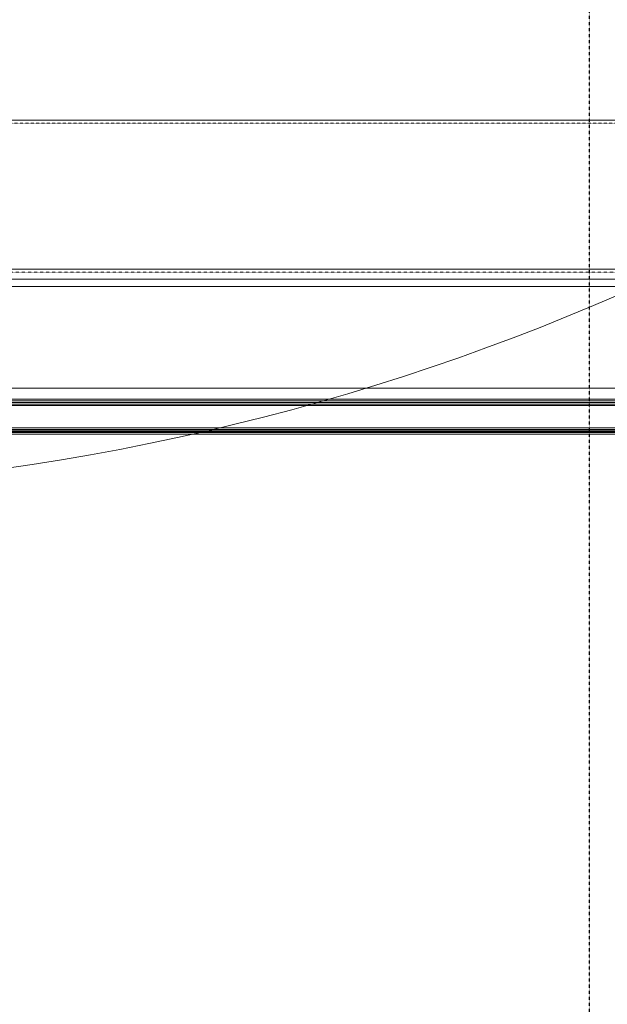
# Model space of a CAD drawing. Header units: millimetres. Extents: x -226731 to 126254, y -16359 to 60195.
# Tile 29 of 256: x -159992 to -159620, y 10137 to 10760. Entities that reach past the tile are written whole.
import ezdxf

# ---------------------------------------------------------------- set-up
doc = ezdxf.new("R2010")
doc.units = ezdxf.units.MM
doc.header["$LTSCALE"] = 0.1
doc.header["$MEASUREMENT"] = 0
doc.linetypes.add('$0$HIDDEN', pattern=[0.375, 0.25, -0.125])
doc.linetypes.add('HIDDEN', pattern=[0.375, 0.25, -0.125])
for name, color, linetype, lineweight in [('0_CCE_ FF_SIDE WALL SPRINKLER', 6, 'Continuous', 0), ('3_Hatch', 8, 'Continuous', 0), ('SPRINKLER COVERAGE AREA', 1, 'Continuous', 9)]:
    doc.layers.add(name, color=color, linetype=linetype, lineweight=lineweight)
doc.layers.add('A-Anno-Note', color=211, linetype='Continuous')
doc.layers.add('FIRE FIGHTING SERVICES', color=5, linetype='Continuous')
doc.layers.add('AREA LINE', color=3, linetype='Continuous', plot=False)

# ---------------------------------------------------------------- blocks, each defined once
blk = doc.blocks.new('*U431')
at = {"layer": '3_Hatch', "color": 8}
for p, q in [((-29.99, 199.78), (-1009.98, 199.78)), ((-28.4, 105.47), (-1009.98, 105.47)), ((-30.03, 98.97), (-1009.98, 98.97)), ((-29.51, 94.41), (-1009.98, 94.41)), ((-29.56, 30.01), (-1009.98, 30.01)), ((-1009.98, 23, 0), (-7.48, 23)), ((-1009.98, 22, 0), (-7.48, 22)), ((-1009.98, 21, 0), (-7.48, 21)), ((-1009.98, 20, 0), (-7.48, 20)), ((-1009.98, 19, 0), (-7.48, 19)), ((-1009.98, 5, 0), (-7.48, 5)), ((-1009.98, 4, 0), (-7.48, 4)), ((-1009.98, 3, 0), (-7.48, 3)), ((-1009.98, 2, 0), (-7.48, 2)), ((-1009.98, 1, 0), (-7.48, 1))]:
    blk.add_line(p, q, dxfattribs=at)
at = {"layer": '3_Hatch', "color": 8, "linetype": 'HIDDEN', "ltscale": 5}
blk.add_line((-29.99, 197.78), (-1009.98, 197.78), dxfattribs=at)
at = {"layer": '3_Hatch', "color": 8, "linetype": 'HIDDEN'}
blk.add_line((-30.03, 103.48), (-1009.98, 103.48), dxfattribs=at)
blk = doc.blocks.new('A$C2AD535C3')
at = {"layer": 'SPRINKLER COVERAGE AREA', "color": 1}
blk.add_circle((0, 0), 2500, dxfattribs=at)
blk = doc.blocks.new('G$C3584CA52')
at = {"layer": '0_CCE_ FF_SIDE WALL SPRINKLER', "color": 240, "xscale": -0.6, "yscale": 0.6, "zscale": 0.6}
blk.add_blockref('A$C2AD535C3', (2806.02, -9259), dxfattribs=at)

msp = doc.modelspace()

# ---------------------------------------------------------------- linework, layer by layer
at = {"layer": 'A-Anno-Note', "color": 8, "linetype": '$0$HIDDEN'}
msp.add_lwpolyline([(-160233.14, 11588.48), (-159631.3, 11588.48), (-159631.3, 9513.75), (-160233.14, 9513.75)], close=True, dxfattribs=at)
at = {"layer": 'AREA LINE', "color": 8}
msp.add_lwpolyline([(-164851.16, 10499.63), (-155388.73, 10499.63), (-155388.73, 11199.63), (-154208.69, 11199.63), (-154208.69, 10499.63), (-152367.94, 10499.63)], dxfattribs=at)

# ---------------------------------------------------------------- block references
at = {"layer": '3_Hatch', "color": 8, "xscale": -1}
msp.add_blockref('*U431', (-160358.68, 10497.02), dxfattribs=at)
at = {"layer": 'FIRE FIGHTING SERVICES'}
msp.add_blockref('G$C3584CA52', (-163018.33, 21220.5), dxfattribs=at)

doc.saveas('drawing.dxf')
